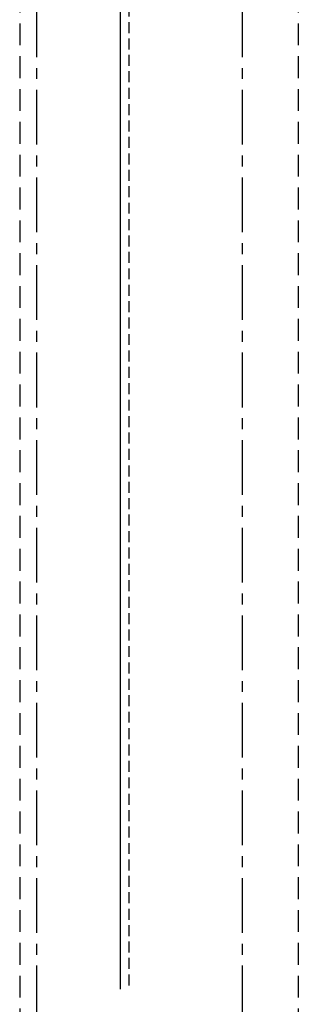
# Model space of a CAD drawing. Extents: x 41755 to 123924, y -112333 to 86187.
# Tile 175 of 256: x 100502 to 100820, y -15900 to -14776. Entities that reach past the tile are written whole.
import ezdxf

# ---------------------------------------------------------------- set-up
doc = ezdxf.new("R2010")
doc.units = 0
doc.header["$LTSCALE"] = 50
doc.linetypes.add('CENTER', pattern=[2, 1.25, -0.25, 0.25, -0.25])
doc.linetypes.add('DASHED', pattern=[0.75, 0.5, -0.25])
for name, color, linetype in [('Ins-co', 2, 'CONTINUOUS'), ('Os-osie glowne', 1, 'CENTER'), ('W-idok pod', 5, 'DASHED')]:
    doc.layers.add(name, color=color, linetype=linetype)

msp = doc.modelspace()

# ---------------------------------------------------------------- linework, layer by layer
at = {"layer": 'Ins-co', "linetype": 'DASHED', "ltscale": 0.5}
msp.add_line((100626.466, -10316.139), (100626.466, -15883.124), dxfattribs=at)
at = {"layer": 'Ins-co'}
msp.add_line((100616.466, -10328.449), (100616.466, -15883.124), dxfattribs=at)
at = {"layer": 'Os-osie glowne'}
for points in [[(100520.966, -9956.124), (100520.966, -17560.331)], [(100755.966, -9956.124), (100755.966, -16723.124)]]:
    msp.add_lwpolyline(points, dxfattribs=at)
at = {"layer": 'W-idok pod'}
for points in [[(100501.966, -10467.641), (100501.966, -16212.607)], [(100819.966, -10467.641), (100819.966, -16212.607)]]:
    msp.add_lwpolyline(points, dxfattribs=at)

doc.saveas('drawing.dxf')
